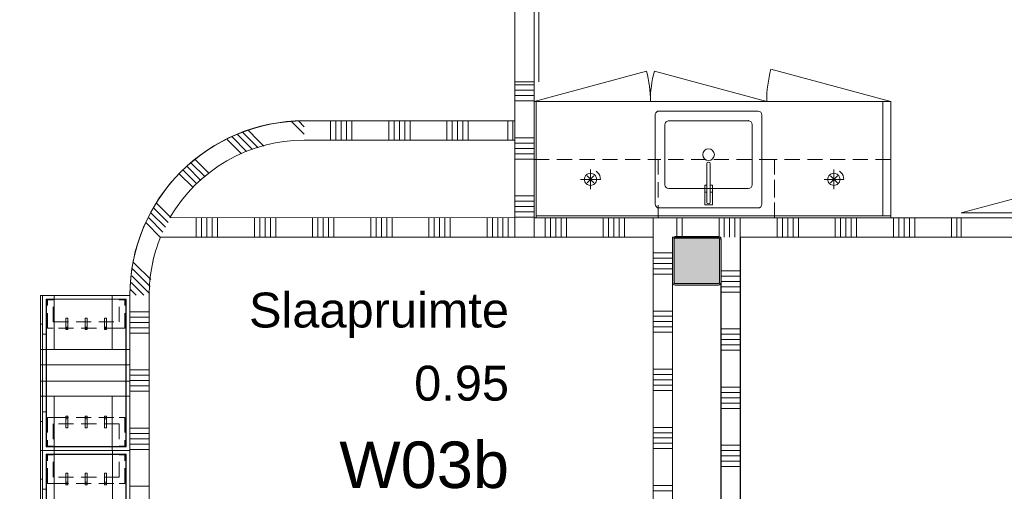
# Model space of a CAD drawing. Header units: millimetres. Extents: x -850 to 154668, y -80411 to 71019.
# Tile 181 of 236: x 52982 to 58062, y 40284 to 42716. Entities that reach past the tile are written whole.
import ezdxf
from ezdxf.enums import TextEntityAlignment as Align

# ---------------------------------------------------------------- set-up
doc = ezdxf.new("R2010")
doc.units = ezdxf.units.MM
doc.header["$MEASUREMENT"] = 0
doc.linetypes.add('B0702', pattern=[117.37, 78.119999, -39.250001])
doc.linetypes.add('Wipeout_Contour', pattern=[1000, 0, -1000])
for name, color, linetype in [('72 Vaste Inrichting', 7, 'Continuous'), ('New_22 NC Binnenwanden', 7, 'Continuous'), ('New_22 NC Binnenwanden Deuren', 7, 'Continuous'), ('New_22 NC Binnenwanden Doorsnede-arcering', 7, 'Continuous'), ('New_22 NC Binnenwanden Laagscheidingslijnen', 7, 'Continuous'), ('New_22 NC Binnenwanden Ramen', 7, 'Continuous'), ('New_72 Vaste Inrichting', 7, 'Continuous'), ('New_72 Vaste Inrichting Afdek-arcering', 7, 'Continuous'), ('New_73 Keuken', 7, 'Continuous'), ('New_73 Keuken Afdek-arcering', 7, 'Continuous'), ('New_Z Ruimtefuncties', 7, 'Continuous'), ('New_Z Ruimtefuncties Zone omranding', 7, 'Continuous'), ('New_Z Ruimtefuncties Zone tekst', 7, 'Continuous'), ('S-COLS-____-OTLN.RVT S', 7, 'Continuous'), ('S-COLS-____-OTLN.RVT S 2D arcering', 7, 'Continuous')]:
    doc.layers.add(name, color=color, linetype=linetype)
doc.styles.add('GENERATED_STYLE_1', font='arial.ttf')
doc.styles.add('GENERATED_STYLE_2', font='arial.ttf')

# ---------------------------------------------------------------- blocks, each defined once
blk = doc.blocks.new('Wall_46_1', base_point=(57436.5, 41705.2))
at = {"color": 254, "linetype": 'Wipeout_Contour', "lineweight": 0, "ltscale": 284684.35011}
blk.add_wipeout([(57476.5, 41705.2), (57476.5, 42295.2), (57436.5, 42295.2), (57436.5, 41705.2)], dxfattribs=at).dxf.layer = 'New_73 Keuken Afdek-arcering'
at = {"layer": 'New_73 Keuken', "color": 1, "linetype": 'Continuous', "lineweight": 0, "flags": 128}
for points in [[(57476.5, 42295.2), (57436.5, 42295.2)], [(57436.5, 42295.2), (57436.5, 41705.2)], [(57476.5, 41705.2), (57476.5, 42295.2)], [(57476.5, 41705.2), (57436.5, 41705.2)]]:
    blk.add_lwpolyline(points, dxfattribs=at)
blk = doc.blocks.new('Wall_55_1', base_point=(57476.5, 41705.2))
at = {"color": 254, "linetype": 'Wipeout_Contour', "lineweight": 0, "ltscale": 284684.320014}
blk.add_wipeout([(57476.5, 41705.2), (57476.5, 42295.2), (57436.5, 42295.2), (57436.5, 41705.2)], dxfattribs=at).dxf.layer = 'New_73 Keuken Afdek-arcering'
at = {"layer": 'New_73 Keuken', "color": 1, "linetype": 'Continuous', "lineweight": 0, "flags": 128}
for points in [[(57436.5, 42295.2), (57476.5, 42295.2)], [(57436.5, 42295.2), (57436.5, 41705.2)], [(57476.5, 41705.2), (57476.5, 42295.2)], [(57436.5, 41705.2), (57476.5, 41705.2)]]:
    blk.add_lwpolyline(points, dxfattribs=at)
blk = doc.blocks.new('Kast basis 1D 22')
at = {"layer": 'New_73 Keuken', "color": 1, "linetype": 'Continuous', "lineweight": 0}
for p, q in [((0, 600), (600, 600)), ((25, 530), (25, 70)), ((555, 550), (45, 550)), ((320, 534), (280, 534)), ((280, 534), (280, 469)), ((291, 520), (291, 322.1)), ((291, 469), (291, 520)), ((309, 322.2), (309, 520)), ((309, 520), (309, 469)), ((320, 469), (320, 534)), ((575, 70), (575, 530)), ((280, 469), (291, 469)), ((291, 468), (280.3, 468)), ((280.3, 468), (280.3, 433)), ((291, 433), (291, 468)), ((309, 469), (320, 469)), ((319.7, 468), (309, 468)), ((309, 468), (309, 433)), ((319.7, 433), (319.7, 468)), ((75, 430), (75, 120)), ((505, 450), (95, 450)), ((280.3, 433), (291, 433)), ((309, 433), (319.7, 433)), ((525, 120), (525, 430)), ((95, 100), (505, 100)), ((0, 0), (600, 0)), ((0, 0), (579.6, -155.3)), ((45, 50), (555, 50))]:
    blk.add_line(p, q, dxfattribs=at)
blk.add_circle((300, 275), 30, dxfattribs=at)
for centre, radius, start, end in [((45, 530), 20, 90, 180), ((300, 520), 9, 0, 180), ((300, 520), 9, 0, 180), ((555, 530), 20, 0, 90), ((95, 430), 20, 90, 180), ((505, 430), 20, 0, 90), ((300, 322.1), 9, 180.1472, 0.1472), ((95, 120), 20, 180, 270), ((505, 120), 20, 270, 0), ((45, 70), 20, 180, 270), ((555, 70), 20, 270, 0), ((0, 0), 600, 345, 0)]:
    blk.add_arc(centre, radius, start, end, dxfattribs=at)
blk.add_point((95, 100), dxfattribs=at)
blk = doc.blocks.new('Kast basis 1D 22_2')
at = {"layer": 'New_73 Keuken', "color": 1, "linetype": 'Continuous', "lineweight": 0}
for p, q in [((0, 600), (600, 600)), ((0, 0), (0, 600)), ((0, 0), (600, 0)), ((0, 0), (579.6, -155.3))]:
    blk.add_line(p, q, dxfattribs=at)
blk.add_arc((0, 0), 600, 345, 0, dxfattribs=at)
blk = doc.blocks.new('Kast basis 1D 22_3')
at = {"layer": 'New_73 Keuken', "color": 1, "linetype": 'Continuous', "lineweight": 0}
for p, q in [((0, 600), (640, 600)), ((0, 0), (0, 600)), ((0, 0), (640, 0)), ((0, 0), (618.2, -165.6))]:
    blk.add_line(p, q, dxfattribs=at)
blk.add_arc((0, 0), 640, 345, 0, dxfattribs=at)
blk = doc.blocks.new('*X634')
at = {"layer": 'New_22 NC Binnenwanden Doorsnede-arcering', "color": 254, "linetype": 'Continuous', "lineweight": 0, "true_color": 0xe9ebeb}
for p, q in [((56250.4, 41513.8), (56345.8, 41513.8)), ((56345.8, 41513.8), (56350.4, 41513.8)), ((56250.4, 41486.4), (56345.8, 41486.4)), ((56250.4, 41459), (56345.8, 41459)), ((56345.8, 41486.4), (56350.4, 41486.4)), ((56345.8, 41459), (56350.4, 41459)), ((56250.4, 41431.5), (56345.8, 41431.5)), ((56345.8, 41431.5), (56350.4, 41431.5)), ((56250.4, 41404.1), (56345.8, 41404.1)), ((56345.8, 41404.1), (56350.4, 41404.1)), ((56250.4, 41213.8), (56345.8, 41213.8)), ((56345.8, 41213.8), (56350.4, 41213.8)), ((56250.4, 41186.4), (56345.8, 41186.4)), ((56250.4, 41159), (56345.8, 41159)), ((56345.8, 41186.4), (56350.4, 41186.4)), ((56345.8, 41159), (56350.4, 41159)), ((56250.4, 41131.5), (56345.8, 41131.5)), ((56250.4, 41104.1), (56345.8, 41104.1)), ((56345.8, 41131.5), (56350.4, 41131.5)), ((56345.8, 41104.1), (56350.4, 41104.1)), ((56250.4, 40913.8), (56345.8, 40913.8)), ((56345.8, 40913.8), (56350.4, 40913.8)), ((56250.4, 40886.4), (56345.8, 40886.4)), ((56250.4, 40859), (56345.8, 40859)), ((56345.8, 40886.4), (56350.4, 40886.4)), ((56345.8, 40859), (56350.4, 40859)), ((56250.4, 40831.5), (56345.8, 40831.5)), ((56250.4, 40804.1), (56345.8, 40804.1)), ((56345.8, 40831.5), (56350.4, 40831.5)), ((56345.8, 40804.1), (56350.4, 40804.1)), ((56250.4, 40613.8), (56345.9, 40613.8)), ((56345.9, 40613.8), (56350.4, 40613.8)), ((56250.4, 40586.4), (56345.9, 40586.4)), ((56250.5, 40559), (56345.9, 40559)), ((56345.9, 40586.4), (56350.4, 40586.4)), ((56345.9, 40559), (56350.4, 40559)), ((56250.5, 40531.5), (56345.9, 40531.5)), ((56250.5, 40504.1), (56345.9, 40504.1)), ((56345.9, 40531.5), (56350.5, 40531.5)), ((56345.9, 40504.1), (56350.5, 40504.1)), ((56250.5, 40313.8), (56345.9, 40313.8)), ((56345.9, 40313.8), (56350.5, 40313.8)), ((56250.5, 40286.4), (56345.9, 40286.4)), ((56345.9, 40286.4), (56350.5, 40286.4))]:
    blk.add_line(p, q, dxfattribs=at)
blk = doc.blocks.new('Wall_154_1', base_point=(56350.7, 37655.1))
at = {"layer": 'New_22 NC Binnenwanden', "color": 8, "linetype": 'Continuous', "lineweight": 0, "true_color": 0x778488, "flags": 128}
for points in [[(56350.4, 41695.1), (56250.4, 41695.1)], [(56250.4, 41595.1), (56250.7, 37655.1)], [(56350.4, 41578.9), (56350.4, 41595.1)], [(56350.6, 38929.5), (56350.4, 41360.9)]]:
    blk.add_lwpolyline(points, dxfattribs=at)
at = {"layer": 'New_22 NC Binnenwanden Laagscheidingslijnen', "color": 8, "linetype": 'Continuous', "lineweight": 0, "true_color": 0x778488}
blk.add_line((56250.4, 41595.1), (56250.4, 41695.1), dxfattribs=at)
at = {"layer": 'New_22 NC Binnenwanden', "color": 8, "lineweight": 0, "true_color": 0x778488}
blk.add_blockref('*X634', (0, 0), dxfattribs=at)
blk = doc.blocks.new('*X654')
at = {"layer": 'New_22 NC Binnenwanden Doorsnede-arcering', "color": 254, "linetype": 'Continuous', "lineweight": 0, "true_color": 0xe9ebeb}
for p, q in [((55500, 42195.3), (55500, 42095.3)), ((55527.4, 42195.3), (55527.4, 42095.3))]:
    blk.add_line(p, q, dxfattribs=at)
blk = doc.blocks.new('*X656')
at = {"layer": 'New_22 NC Binnenwanden Doorsnede-arcering', "color": 94, "linetype": 'Continuous', "lineweight": 0}
for p, q in [((-300, 100), (-300, 0)), ((-272.6, 100), (-272.6, 0)), ((-245.1, 100), (-245.1, 0)), ((-217.7, 100), (-217.7, 0)), ((-190.3, 100), (-190.3, 0)), ((0, 100), (0, 0)), ((27.4, 100), (27.4, 0)), ((54.9, 100), (54.9, 0)), ((82.3, 100), (82.3, 0)), ((109.7, 100), (109.7, 0)), ((300, 100), (300, 0)), ((327.4, 100), (327.4, 0)), ((354.9, 100), (354.9, 0)), ((382.3, 100), (382.3, 0)), ((409.7, 100), (409.7, 0))]:
    blk.add_line(p, q, dxfattribs=at)
blk = doc.blocks.new('R rechthoekige opening 22_14')
at = {"layer": 'New_22 NC Binnenwanden Ramen', "color": 1, "linetype": 'Continuous', "lineweight": 0}
for p, q in [((410, 100), (-410, 100)), ((-410, 0), (410, 0))]:
    blk.add_line(p, q, dxfattribs=at)
at = {"layer": 'New_22 NC Binnenwanden', "color": 1, "linetype": 'Continuous', "lineweight": 0}
blk.add_blockref('*X656', (0, 0), dxfattribs=at)
blk = doc.blocks.new('Wall_157_1', base_point=(55536.5, 42095.3))
at = {"layer": 'New_22 NC Binnenwanden', "color": 8, "linetype": 'Continuous', "lineweight": 0, "true_color": 0x778488, "flags": 128}
for points in [[(54586.1, 42195.3), (54450.4, 42195.3)], [(55536.5, 42195.3), (55406.1, 42195.3)], [(55536.5, 42095.3), (55536.5, 42195.3)], [(54450.4, 42095.3), (54586.1, 42095.3)], [(55406.1, 42095.3), (55536.5, 42095.3)]]:
    blk.add_lwpolyline(points, dxfattribs=at)
at = {"layer": 'New_22 NC Binnenwanden', "color": 8, "lineweight": 0, "true_color": 0x778488}
blk.add_blockref('*X654', (0, 0), dxfattribs=at)
at = {"layer": 'New_22 NC Binnenwanden Ramen', "color": 1, "linetype": 'Continuous', "lineweight": 0, "zscale": 1000, "rotation": 180}
blk.add_blockref('R rechthoekige opening 22_14', (54996.1, 42195.3), dxfattribs=at)
blk = doc.blocks.new('*X1320')
at = {"layer": 'New_22 NC Binnenwanden Doorsnede-arcering', "color": 254, "linetype": 'Continuous', "lineweight": 0, "true_color": 0xe9ebeb}
for p, q in [((56690, 41421.2), (56600.4, 41421.2)), ((56699.7, 41421.2), (56690, 41421.2)), ((56690, 41393.8), (56600.4, 41393.8)), ((56690, 41366.4), (56600.4, 41366.3)), ((56699.7, 41393.8), (56690, 41393.8)), ((56699.7, 41366.4), (56690, 41366.4)), ((56690, 41338.9), (56599.7, 41338.9)), ((56690, 41311.5), (56599.7, 41311.5)), ((56699.7, 41338.9), (56690, 41338.9)), ((56699.7, 41311.5), (56690, 41311.5)), ((56690.1, 41121.2), (56599.8, 41121.2)), ((56699.8, 41121.2), (56690.1, 41121.2)), ((56690.1, 41093.8), (56599.8, 41093.8)), ((56690.1, 41066.4), (56599.8, 41066.3)), ((56699.8, 41093.8), (56690.1, 41093.8)), ((56699.8, 41066.4), (56690.1, 41066.4)), ((56690.1, 41038.9), (56599.8, 41038.9)), ((56690.1, 41011.5), (56599.8, 41011.5)), ((56699.8, 41038.9), (56690.1, 41038.9)), ((56699.8, 41011.5), (56690.1, 41011.5)), ((56690.2, 40821.2), (56599.9, 40821.2)), ((56699.9, 40821.2), (56690.2, 40821.2)), ((56690.2, 40793.8), (56599.9, 40793.8)), ((56690.2, 40766.4), (56599.9, 40766.3)), ((56699.9, 40793.8), (56690.2, 40793.8)), ((56699.9, 40766.4), (56690.2, 40766.4)), ((56690.2, 40738.9), (56599.9, 40738.9)), ((56690.2, 40711.5), (56599.9, 40711.5)), ((56699.9, 40738.9), (56690.2, 40738.9)), ((56699.9, 40711.5), (56690.2, 40711.5)), ((56690.3, 40521.2), (56600, 40521.2)), ((56690.3, 40493.8), (56600, 40493.8)), ((56700, 40521.2), (56690.3, 40521.2)), ((56700, 40493.8), (56690.3, 40493.8)), ((56690.3, 40466.4), (56600, 40466.3)), ((56700, 40466.4), (56690.3, 40466.4)), ((56690.3, 40438.9), (56600.1, 40438.9)), ((56690.3, 40411.5), (56600.1, 40411.5)), ((56700.1, 40438.9), (56690.3, 40438.9)), ((56700.1, 40411.5), (56690.3, 40411.5))]:
    blk.add_line(p, q, dxfattribs=at)
blk = doc.blocks.new('Wall_217_1', base_point=(56601.1, 37555.1))
at = {"layer": 'New_22 NC Binnenwanden', "color": 8, "linetype": 'Continuous', "lineweight": 0, "true_color": 0x778488, "flags": 128}
for points in [[(56599.6, 41595.1), (56599.6, 41580.8)], [(56700.4, 39620.5), (56699.6, 41595.1)], [(56599.7, 41359.3), (56601.1, 37655.1)]]:
    blk.add_lwpolyline(points, dxfattribs=at)
at = {"layer": 'New_22 NC Binnenwanden', "color": 8, "lineweight": 0, "true_color": 0x778488}
blk.add_blockref('*X1320', (0, 0), dxfattribs=at)
blk = doc.blocks.new('Wall_243_1', base_point=(57476.5, 41695.2))
at = {"color": 254, "linetype": 'Wipeout_Contour', "lineweight": 0, "ltscale": 281079.114804}
blk.add_wipeout([(57476.5, 41705.2), (55636.5, 41705.2), (55636.5, 41695.2), (57476.5, 41695.2)], dxfattribs=at).dxf.layer = 'New_73 Keuken Afdek-arcering'
at = {"layer": 'New_73 Keuken', "color": 1, "linetype": 'Continuous', "lineweight": 0, "flags": 128}
for points in [[(57476.5, 41705.2), (55636.5, 41705.2)], [(55636.5, 41705.2), (55636.5, 41695.2)], [(55636.5, 41695.2), (57476.5, 41695.2)], [(57476.5, 41705.2), (57476.5, 41695.2)]]:
    blk.add_lwpolyline(points, dxfattribs=at)
blk = doc.blocks.new('Wall_244_1', base_point=(55636.5, 42295.2))
at = {"color": 254, "linetype": 'Wipeout_Contour', "lineweight": 0, "ltscale": 278844.195856}
blk.add_wipeout([(55636.5, 42295.2), (55636.5, 41695.2), (55646.5, 41695.2), (55646.5, 42295.2)], dxfattribs=at).dxf.layer = 'New_73 Keuken Afdek-arcering'
at = {"layer": 'New_73 Keuken', "color": 1, "linetype": 'Continuous', "lineweight": 0, "flags": 128}
for points in [[(55636.5, 42295.2), (55636.5, 41695.2)], [(55646.5, 42295.2), (55636.5, 42295.2)], [(55646.5, 41695.2), (55646.5, 42295.2)], [(55646.5, 41695.2), (55636.5, 41695.2)]]:
    blk.add_lwpolyline(points, dxfattribs=at)
blk = doc.blocks.new('Kast wand 1D 22')
at = {"layer": 'New_73 Keuken', "color": 1, "linetype": 'B0702', "lineweight": 0}
for p, q in [((600, 300), (0, 300)), ((0, 300), (0, 0)), ((600, 0), (600, 300)), ((0, 0), (600, 0))]:
    blk.add_line(p, q, dxfattribs=at)
blk = doc.blocks.new('Kast wand 1D 22_2')
at = {"layer": 'New_73 Keuken', "color": 1, "linetype": 'B0702', "lineweight": 0}
for p, q in [((640, 300), (0, 300)), ((0, 300), (0, 0)), ((640, 0), (640, 300)), ((0, 0), (640, 0))]:
    blk.add_line(p, q, dxfattribs=at)
blk = doc.blocks.new('garderobehuisje 3')
at = {"layer": 'New_72 Vaste Inrichting Afdek-arcering', "linetype": 'Continuous', "lineweight": 0, "true_color": 0x99a3a6}
h = blk.add_hatch(dxfattribs=at)
h.set_pattern_fill('930_Lijnen_vert_300_0001', color=253, style=0, pattern_type=2)
h.set_pattern_definition([(2e-14, (225, 60), (0, 300), [])])
h.paths.add_polyline_path([(0, 0), (279.8, 0), (279.8, 460), (0, 460)])
h = blk.add_hatch(dxfattribs=at)
h.set_pattern_fill('930_Lijnen_vert_300_0001', color=253, style=0, pattern_type=2)
h.set_pattern_definition([(180, (225, 60), (0, 300), [])])
h.paths.add_polyline_path([(800, 460), (520.3, 460), (520.3, 0), (800, 0)])
at = {"layer": 'New_72 Vaste Inrichting', "color": 7, "linetype": 'Continuous', "lineweight": 0}
for p, q in [((800, 460), (0, 460)), ((0, 460), (0, 10)), ((0, 460), (279.8, 460)), ((0, 0), (0, 460)), ((279.8, 460), (279.8, 0)), ((357.5, 460), (279.8, 460)), ((357.5, 460), (357.5, 0)), ((520.3, 460), (442.5, 460)), ((442.5, 460), (442.5, 0)), ((520.3, 460), (800, 460)), ((520.3, 460), (520.3, 0)), ((800, 10), (800, 460)), ((800, 460), (800, 0)), ((19, 29), (19, 441)), ((19, 441), (781, 441)), ((19, 441), (19, 29)), ((781, 441), (19, 441)), ((19, 440), (781, 440)), ((20, 29), (20, 441)), ((780, 441), (780, 29)), ((781, 441), (781, 29)), ((781, 29), (781, 441)), ((0, 10), (200, 10)), ((279.8, 0), (0, 0)), ((200, 30), (19, 30)), ((200, 29), (19, 29)), ((19, 29), (200, 29)), ((200, 10), (148.8, 10)), ((148.8, 10), (148.8, 0)), ((148.8, 0), (200, 0)), ((600, 30), (200, 30)), ((200, 10), (200, 29)), ((600, 29), (200, 29)), ((200, 29), (200, 10)), ((200, 29), (600, 29)), ((200, 10), (600, 10)), ((600, 10), (200, 10)), ((200, 0), (600, 0)), ((357.5, 0), (279.8, 0)), ((520.3, 0), (442.5, 0)), ((800, 0), (520.3, 0)), ((781, 30), (600, 30)), ((781, 29), (600, 29)), ((600, 29), (600, 10)), ((600, 10), (600, 29)), ((600, 29), (781, 29)), ((600, 10), (800, 10)), ((651.3, 10), (600, 10)), ((600, 0), (651.3, 0)), ((651.3, 0), (651.3, 10))]:
    blk.add_line(p, q, dxfattribs=at)
at = {"layer": 'New_72 Vaste Inrichting', "color": 7, "linetype": 'B0702', "lineweight": 0}
for p, q in [((20, 435), (20, 405)), ((23, 435), (20, 435)), ((23, 405), (23, 435)), ((170, 435), (23, 435)), ((170, 405), (170, 435)), ((630, 435), (630, 405)), ((630, 435), (777, 435)), ((777, 435), (777, 405)), ((777, 435), (780, 435)), ((780, 405), (780, 435)), ((23, 405), (20, 405)), ((137, 405), (23, 405)), ((137, 405), (137, 65)), ((170, 65), (170, 405)), ((630, 405), (630, 65)), ((663.1, 65), (663.1, 405)), ((663.1, 405), (777, 405)), ((777, 405), (780, 405)), ((117, 340), (117, 330)), ((137, 340), (117, 340)), ((137, 330), (117, 330)), ((137, 330), (137, 340)), ((164, 340), (137, 340)), ((164, 330), (137, 330)), ((164, 330), (164, 340)), ((170.9, 340), (164, 340)), ((170.9, 330), (164, 330)), ((170.9, 330), (170.9, 340)), ((176.8, 340), (170.9, 340)), ((176.8, 330), (170.9, 330)), ((176.8, 330), (176.8, 340)), ((623.2, 340), (623.2, 330)), ((623.2, 340), (629.1, 340)), ((623.2, 330), (629.1, 330)), ((629.1, 340), (629.1, 330)), ((629.1, 340), (636, 340)), ((629.1, 330), (636, 330)), ((636, 340), (636, 330)), ((636, 340), (663.1, 340)), ((636, 330), (663.1, 330)), ((663.1, 340), (663.1, 330)), ((663.1, 340), (683, 340)), ((663.1, 330), (683, 330)), ((683, 330), (683, 340)), ((117, 240), (117, 230)), ((137, 240), (117, 240)), ((137, 230), (117, 230)), ((137, 230), (137, 240)), ((164, 240), (137, 240)), ((164, 230), (137, 230)), ((164, 230), (164, 240)), ((170.9, 240), (164, 240)), ((170.9, 230), (164, 230)), ((170.9, 230), (170.9, 240)), ((176.8, 240), (170.9, 240)), ((176.8, 230), (170.9, 230)), ((176.8, 230), (176.8, 240)), ((623.2, 240), (623.2, 230)), ((623.2, 240), (629.1, 240)), ((623.2, 230), (629.1, 230)), ((629.1, 240), (629.1, 230)), ((629.1, 240), (636, 240)), ((629.1, 230), (636, 230)), ((636, 240), (636, 230)), ((636, 240), (663.1, 240)), ((636, 230), (663.1, 230)), ((663.1, 240), (663.1, 230)), ((663.1, 240), (683, 240)), ((663.1, 230), (683, 230)), ((683, 230), (683, 240)), ((117, 140), (117, 130)), ((137, 140), (117, 140)), ((137, 130), (117, 130)), ((137, 130), (137, 140)), ((164, 140), (137, 140)), ((164, 130), (137, 130)), ((164, 130), (164, 140)), ((170.9, 140), (164, 140)), ((170.9, 130), (164, 130)), ((170.9, 130), (170.9, 140)), ((176.8, 140), (170.9, 140)), ((176.8, 130), (170.9, 130)), ((176.8, 130), (176.8, 140)), ((623.2, 140), (623.2, 130)), ((623.2, 140), (629.1, 140)), ((623.2, 130), (629.1, 130)), ((629.1, 140), (629.1, 130)), ((629.1, 140), (636, 140)), ((629.1, 130), (636, 130)), ((636, 140), (636, 130)), ((636, 140), (663.1, 140)), ((636, 130), (663.1, 130)), ((663.1, 140), (663.1, 130)), ((663.1, 140), (683, 140)), ((663.1, 130), (683, 130)), ((683, 130), (683, 140)), ((20, 65), (20, 35)), ((23, 65), (20, 65)), ((23, 35), (23, 65)), ((137, 65), (23, 65)), ((170, 35), (170, 65)), ((630, 65), (630, 35)), ((663.1, 65), (777, 65)), ((777, 65), (777, 35)), ((777, 65), (780, 65)), ((780, 35), (780, 65)), ((23, 35), (20, 35)), ((170, 35), (23, 35)), ((630, 35), (777, 35)), ((777, 35), (780, 35))]:
    blk.add_line(p, q, dxfattribs=at)
blk = doc.blocks.new('Column 60[60]_1', base_point=(0.5, 3))
at = {"layer": 'S-COLS-____-OTLN.RVT S 2D arcering', "linetype": 'Continuous', "lineweight": 0, "true_color": 0x778488}
h = blk.add_hatch(color=8, dxfattribs=at)
h.paths.add_polyline_path([(56350.9, 41360.9), (56351.9, 41355.9), (56354.7, 41351.7), (56358.9, 41348.9), (56363.9, 41347.9), (56587.9, 41347.9), (56592.9, 41348.9), (56597.1, 41351.7), (56599.9, 41355.9), (56600.9, 41360.9), (56600.9, 41584.9), (56599.9, 41589.9), (56597.1, 41594.1), (56592.9, 41596.9), (56587.9, 41597.9), (56363.9, 41597.9), (56358.9, 41596.9), (56354.7, 41594.1), (56351.9, 41589.9), (56350.9, 41584.9)])
h.paths.add_polyline_path([(56587.9, 41355.9), (56363.9, 41355.9), (56362, 41356.3), (56360.4, 41357.4), (56359.3, 41359), (56358.9, 41360.9), (56358.9, 41584.9), (56359.3, 41586.8), (56360.4, 41588.4), (56362, 41589.5), (56363.9, 41589.9), (56587.9, 41589.9), (56589.8, 41589.5), (56591.4, 41588.4), (56592.5, 41586.8), (56592.9, 41584.9), (56592.9, 41360.9), (56592.5, 41359), (56591.4, 41357.4), (56589.8, 41356.3)], flags=0)
blk.add_hatch(color=8, dxfattribs=at).paths.add_polyline_path([(56587.9, 41589.9), (56363.9, 41589.9), (56362, 41589.5), (56360.4, 41588.4), (56359.3, 41586.8), (56358.9, 41584.9), (56358.9, 41360.9), (56359.3, 41359), (56360.4, 41357.4), (56362, 41356.3), (56363.9, 41355.9), (56587.9, 41355.9), (56589.8, 41356.3), (56591.4, 41357.4), (56592.5, 41359), (56592.9, 41360.9), (56592.9, 41584.9), (56592.5, 41586.8), (56591.4, 41588.4), (56589.8, 41589.5)])
at = {"layer": 'S-COLS-____-OTLN.RVT S', "color": 1, "linetype": 'Continuous', "lineweight": 0}
for p, q in [((56351.9, 41589.9), (56350.9, 41584.9)), ((56350.9, 41584.9), (56350.9, 41360.9)), ((56354.7, 41594.1), (56351.9, 41589.9)), ((56358.9, 41596.9), (56354.7, 41594.1)), ((56363.9, 41597.9), (56358.9, 41596.9)), ((56358.9, 41584.9), (56359.3, 41586.8)), ((56358.9, 41360.9), (56358.9, 41584.9)), ((56359.3, 41586.8), (56360.4, 41588.4)), ((56360.4, 41588.4), (56362, 41589.5)), ((56362, 41589.5), (56363.9, 41589.9)), ((56587.9, 41597.9), (56363.9, 41597.9)), ((56363.9, 41589.9), (56587.9, 41589.9)), ((56592.9, 41596.9), (56587.9, 41597.9)), ((56587.9, 41589.9), (56589.8, 41589.5)), ((56589.8, 41589.5), (56591.4, 41588.4)), ((56591.4, 41588.4), (56592.5, 41586.8)), ((56592.5, 41586.8), (56592.9, 41584.9)), ((56597.1, 41594.1), (56592.9, 41596.9)), ((56592.9, 41584.9), (56592.9, 41360.9)), ((56599.9, 41589.9), (56597.1, 41594.1)), ((56600.9, 41584.9), (56599.9, 41589.9)), ((56600.9, 41360.9), (56600.9, 41584.9)), ((56350.9, 41360.9), (56351.9, 41355.9)), ((56351.9, 41355.9), (56354.7, 41351.7)), ((56359.3, 41359), (56358.9, 41360.9)), ((56360.4, 41357.4), (56359.3, 41359)), ((56362, 41356.3), (56360.4, 41357.4)), ((56363.9, 41355.9), (56362, 41356.3)), ((56587.9, 41355.9), (56363.9, 41355.9)), ((56589.8, 41356.3), (56587.9, 41355.9)), ((56591.4, 41357.4), (56589.8, 41356.3)), ((56592.5, 41359), (56591.4, 41357.4)), ((56592.9, 41360.9), (56592.5, 41359)), ((56597.1, 41351.7), (56599.9, 41355.9)), ((56599.9, 41355.9), (56600.9, 41360.9)), ((56354.7, 41351.7), (56358.9, 41348.9)), ((56358.9, 41348.9), (56363.9, 41347.9)), ((56363.9, 41347.9), (56587.9, 41347.9)), ((56587.9, 41347.9), (56592.9, 41348.9)), ((56592.9, 41348.9), (56597.1, 41351.7))]:
    blk.add_line(p, q, dxfattribs=at)
blk = doc.blocks.new('Lichtspot 22')
at = {"layer": '72 Vaste Inrichting', "color": 253, "linetype": 'Continuous', "lineweight": 0, "true_color": 0x99a3a6}
for p, q in [((0, 44.1), (0, 51.2)), ((-44.1, 0), (-51.2, 0)), ((-50, 0), (50, 0)), ((-31.3, 0), (-44.1, 0)), ((-30.7, 6.1), (-31.3, 0)), ((-26.9, 0), (-31.3, 0)), ((-28.9, 12), (-30.7, 6.1)), ((-26, 17.4), (-28.9, 12)), ((-7.1, 0), (-26.9, 0)), ((-22.1, 22.1), (-26, 17.4)), ((-17.4, 26), (-22.1, 22.1)), ((-17.7, -17.7), (17.7, 17.7)), ((17.7, -17.7), (-17.7, 17.7)), ((-12, 28.9), (-17.4, 26)), ((-6.1, 30.7), (-12, 28.9)), ((0, 0), (-7.1, 0)), ((0, 31.3), (-6.1, 30.7)), ((0, -50), (0, 50)), ((0, 44.1), (0, 31.3)), ((0, 26.9), (0, 31.3)), ((6.1, 30.7), (0, 31.3)), ((0, 26.9), (0, 7.1)), ((0, 0), (0, 7.1)), ((0, 0), (7.1, 0)), ((0, 0), (0, -7.1)), ((12, 28.9), (6.1, 30.7)), ((26.9, 0), (7.1, 0)), ((17.4, 26), (12, 28.9)), ((22.1, 22.1), (17.4, 26)), ((26, 17.4), (22.1, 22.1)), ((28.9, 12), (26, 17.4)), ((26.9, 0), (31.3, 0)), ((36.4, 36.1), (28.7, 42.4)), ((30.7, 6.1), (28.9, 12)), ((31.3, 0), (30.7, 6.1)), ((30.7, -6.1), (31.3, 0)), ((44.1, 0), (31.3, 0)), ((42.7, 28.3), (36.4, 36.1)), ((47.4, 19.5), (42.7, 28.3)), ((44.1, 0), (51.2, 0)), ((50.2, 9.9), (47.4, 19.5)), ((51.2, 0), (50.2, 9.9)), ((-31.3, 0), (-30.7, -6.1)), ((-30.7, -6.1), (-28.9, -12)), ((-28.9, -12), (-26, -17.4)), ((-26, -17.4), (-22.1, -22.1)), ((-22.1, -22.1), (-17.4, -26)), ((-17.4, -26), (-12, -28.9)), ((-12, -28.9), (-6.1, -30.7)), ((-6.1, -30.7), (0, -31.3)), ((0, -7.1), (0, -26.9)), ((0, -26.9), (0, -31.3)), ((0, -31.3), (6.1, -30.7)), ((0, -31.3), (0, -44.1)), ((0, -44.1), (0, -51.2)), ((6.1, -30.7), (12, -28.9)), ((12, -28.9), (17.4, -26)), ((17.4, -26), (22.1, -22.1)), ((22.1, -22.1), (26, -17.4)), ((26, -17.4), (28.9, -12)), ((28.9, -12), (30.7, -6.1))]:
    blk.add_line(p, q, dxfattribs=at)
blk = doc.blocks.new('*X3090')
at = {"layer": 'New_22 NC Binnenwanden Doorsnede-arcering', "color": 254, "linetype": 'Continuous', "lineweight": 0, "true_color": 0xe9ebeb}
for p, q in [((55693.5, 41595.1), (55693.5, 41695.1)), ((55721, 41595.1), (55721, 41695.1)), ((55748.4, 41595.1), (55748.4, 41695.1)), ((55775.8, 41595.1), (55775.8, 41695.1)), ((55803.3, 41595.1), (55803.3, 41695.1)), ((55993.5, 41595.1), (55993.5, 41695.1)), ((56021, 41595.1), (56021, 41695.1)), ((56048.4, 41595.1), (56048.4, 41695.1)), ((56075.8, 41595.1), (56075.8, 41695.1)), ((56103.3, 41595.1), (56103.3, 41695.1))]:
    blk.add_line(p, q, dxfattribs=at)
blk = doc.blocks.new('*X3091')
at = {"layer": 'New_22 NC Binnenwanden Doorsnede-arcering', "color": 254, "linetype": 'Continuous', "lineweight": 0, "true_color": 0xe9ebeb}
for p, q in [((53893.5, 41595.3), (53893.5, 41695.3)), ((53921, 41595.3), (53921, 41695.3)), ((53948.4, 41595.3), (53948.4, 41695.3)), ((53975.8, 41595.3), (53975.8, 41695.3)), ((54003.3, 41595.2), (54003.3, 41695.2)), ((54193.5, 41595.2), (54193.5, 41695.2)), ((54221, 41595.2), (54221, 41695.2)), ((54248.4, 41595.2), (54248.4, 41695.2)), ((54275.8, 41595.2), (54275.8, 41695.2)), ((54303.3, 41595.2), (54303.3, 41695.2)), ((54493.5, 41595.2), (54493.5, 41695.2)), ((54521, 41595.2), (54521, 41695.2)), ((54548.4, 41595.2), (54548.4, 41695.2)), ((54575.8, 41595.2), (54575.8, 41695.2)), ((54603.3, 41595.2), (54603.3, 41695.2)), ((54793.5, 41595.2), (54793.5, 41695.2)), ((54821, 41595.2), (54821, 41695.2)), ((54848.4, 41595.2), (54848.4, 41695.2)), ((54875.8, 41595.2), (54875.8, 41695.2)), ((54903.3, 41595.2), (54903.3, 41695.2)), ((55093.5, 41595.2), (55093.5, 41695.2)), ((55121, 41595.2), (55121, 41695.2)), ((55148.4, 41595.2), (55148.4, 41695.2)), ((55175.8, 41595.2), (55175.8, 41695.2)), ((55203.3, 41595.2), (55203.3, 41695.2)), ((55393.5, 41595.1), (55393.5, 41695.1)), ((55421, 41595.1), (55421, 41695.1)), ((55448.4, 41595.1), (55448.4, 41695.1)), ((55475.8, 41595.1), (55475.8, 41695.1)), ((55503.3, 41595.1), (55503.3, 41695.1))]:
    blk.add_line(p, q, dxfattribs=at)
blk = doc.blocks.new('Wall_654_1', base_point=(53708.8, 41595.3))
at = {"layer": 'New_22 NC Binnenwanden', "color": 8, "linetype": 'Continuous', "lineweight": 0, "true_color": 0x778488, "flags": 128}
for points in [[(55536.5, 41695.1), (53757.6, 41695.3)], [(56250.4, 41695.1), (55636.5, 41695.1)], [(53708.8, 41595.3), (55536.5, 41595.1)], [(55636.5, 41595.1), (56250.4, 41595.1)]]:
    blk.add_lwpolyline(points, dxfattribs=at)
at = {"layer": 'New_22 NC Binnenwanden Laagscheidingslijnen', "color": 8, "linetype": 'Continuous', "lineweight": 0, "true_color": 0x778488}
for p, q in [((55536.5, 41595.1), (55536.5, 41695.1)), ((55636.5, 41695.1), (55636.5, 41595.1)), ((56250.4, 41595.1), (56250.4, 41695.1))]:
    blk.add_line(p, q, dxfattribs=at)
at = {"layer": 'New_22 NC Binnenwanden', "color": 8, "lineweight": 0, "true_color": 0x778488}
for name in ['*X3091', '*X3090']:
    blk.add_blockref(name, (0, 0), dxfattribs=at)
blk = doc.blocks.new('*X3168')
at = {"layer": 'New_22 NC Binnenwanden Doorsnede-arcering', "color": 254, "linetype": 'Continuous', "lineweight": 0, "true_color": 0xe9ebeb}
for p, q in [((55536.6, 42380), (55636.6, 42379.9)), ((55536.6, 42352.5), (55636.6, 42352.5)), ((55536.6, 42325.1), (55636.6, 42325.1)), ((55536.6, 42297.7), (55636.6, 42297.6)), ((55536.6, 42107.4), (55636.6, 42107.4)), ((55536.6, 42080), (55636.6, 42079.9)), ((55536.5, 42052.5), (55636.5, 42052.5)), ((55536.5, 42025.1), (55636.5, 42025.1)), ((55536.5, 41997.7), (55636.5, 41997.6)), ((55536.5, 41807.4), (55636.5, 41807.4)), ((55536.5, 41780), (55636.5, 41779.9)), ((55536.5, 41752.5), (55636.5, 41752.5)), ((55536.5, 41725.1), (55636.5, 41725.1)), ((55536.5, 41697.7), (55636.5, 41697.6))]:
    blk.add_line(p, q, dxfattribs=at)
blk = doc.blocks.new('D1 zl2 22_2')
at = {"layer": 'New_22 NC Binnenwanden Deuren', "color": 1, "linetype": 'Continuous', "lineweight": 0}
for p, q in [((540.1, 0), (-503.1, 279.5)), ((-1200, 0), (-539.9, 0)), ((540.1, 0), (-539.9, 0)), ((1200, 0), (540.1, 0))]:
    blk.add_line(p, q, dxfattribs=at)
at = {"layer": 'New_22 NC Binnenwanden Deuren', "color": 7, "linetype": 'Continuous', "lineweight": 0}
for p, q in [((-1200, -25), (-1200, -125)), ((-1200, -25), (-1200, -125)), ((1200, -25), (1200, -125)), ((1200, -25), (1200, -125))]:
    blk.add_line(p, q, dxfattribs=at)
at = {"layer": 'New_22 NC Binnenwanden Deuren', "color": 1, "linetype": 'Continuous', "lineweight": 0}
blk.add_arc((540.1, 0), 1080, 165, 180, dxfattribs=at)
blk = doc.blocks.new('Wall_675_1', base_point=(55636.7, 44905))
at = {"layer": 'New_22 NC Binnenwanden', "color": 8, "linetype": 'Continuous', "lineweight": 0, "true_color": 0x778488}
blk.add_line((55636.6, 42395), (55536.6, 42395), dxfattribs=at)
at = {"layer": 'New_22 NC Binnenwanden', "color": 8, "linetype": 'Continuous', "lineweight": 0, "true_color": 0x778488, "flags": 128}
for points in [[(55536.6, 42395), (55536.5, 41595.1)], [(55636.5, 41595.1), (55636.6, 42395)], [(55636.5, 41595.1), (55536.5, 41595.1)]]:
    blk.add_lwpolyline(points, dxfattribs=at)
at = {"layer": 'New_22 NC Binnenwanden', "color": 8, "lineweight": 0, "true_color": 0x778488}
blk.add_blockref('*X3168', (0, 0), dxfattribs=at)
at = {"layer": 'New_22 NC Binnenwanden Deuren', "color": 1, "linetype": 'Continuous', "lineweight": 0, "zscale": 1000, "rotation": 269.9975762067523}
blk.add_blockref('D1 zl2 22_2', (55661.6, 43595), dxfattribs=at)
blk = doc.blocks.new('*X3172')
at = {"layer": 'New_22 NC Binnenwanden Doorsnede-arcering', "color": 254, "linetype": 'Continuous', "lineweight": 0, "true_color": 0xe9ebeb}
for p, q in [((53550.4, 41209.7), (53650.4, 41209.7)), ((53550.4, 41182.3), (53650.4, 41182.3)), ((53550.4, 41154.9), (53650.4, 41154.9)), ((53550.4, 41127.4), (53650.4, 41127.4)), ((53550.4, 41100), (53650.4, 41100)), ((53550.4, 40909.7), (53650.4, 40909.7)), ((53550.4, 40882.3), (53650.4, 40882.3)), ((53550.4, 40854.9), (53650.4, 40854.9)), ((53550.4, 40827.4), (53650.4, 40827.4)), ((53550.4, 40800), (53650.4, 40800)), ((53550.4, 40609.7), (53650.4, 40609.7)), ((53550.4, 40582.3), (53650.4, 40582.3)), ((53550.4, 40554.9), (53650.4, 40554.9)), ((53550.4, 40527.4), (53650.4, 40527.4)), ((53550.4, 40500), (53650.4, 40500)), ((53550.4, 40309.7), (53650.4, 40309.7))]:
    blk.add_line(p, q, dxfattribs=at)
blk = doc.blocks.new('Wall_676_1', base_point=(53650.4, 41295.5))
at = {"layer": 'New_22 NC Binnenwanden', "color": 8, "linetype": 'Continuous', "lineweight": 0, "true_color": 0x778488, "flags": 128}
for points in [[(53550.4, 41295.5), (53550.4, 37155.1)], [(53650.4, 37155.1), (53650.4, 41295.5)]]:
    blk.add_lwpolyline(points, dxfattribs=at)
at = {"layer": 'New_22 NC Binnenwanden', "color": 8, "lineweight": 0, "true_color": 0x778488}
blk.add_blockref('*X3172', (0, 0), dxfattribs=at)
blk = doc.blocks.new('*X3185')
at = {"layer": 'New_22 NC Binnenwanden Doorsnede-arcering', "color": 254, "linetype": 'Continuous', "lineweight": 0, "true_color": 0xe9ebeb}
for p, q in [((56372.8, 41595.1), (56372.8, 41695.1)), ((56400.2, 41595.1), (56400.2, 41695.1)), ((56590.5, 41595.1), (56590.5, 41695.1)), ((56617.9, 41595.1), (56617.9, 41695.1)), ((56645.3, 41595.1), (56645.3, 41695.1)), ((56672.8, 41595.1), (56672.8, 41695.1)), ((56700.2, 41595.1), (56700.2, 41695.1)), ((56890.5, 41595.1), (56890.5, 41695.1)), ((56917.9, 41595.1), (56917.9, 41695.1)), ((56945.3, 41595.1), (56945.3, 41695.1)), ((56972.8, 41595.1), (56972.8, 41695.1)), ((57000.2, 41595.1), (57000.2, 41695.1)), ((57190.5, 41595.1), (57190.5, 41695.1)), ((57217.9, 41595.1), (57217.9, 41695.1)), ((57245.3, 41595.1), (57245.3, 41695.1)), ((57272.8, 41595.1), (57272.8, 41695.1)), ((57300.2, 41595.1), (57300.2, 41695.1)), ((57490.5, 41595.1), (57490.5, 41695.1)), ((57517.9, 41595.1), (57517.9, 41695.1)), ((57545.3, 41595.1), (57545.3, 41695.1)), ((57572.8, 41595.1), (57572.8, 41695.1)), ((57600.2, 41595.1), (57600.2, 41695.1)), ((57790.5, 41595.1), (57790.5, 41695.1)), ((57817.9, 41595.1), (57817.9, 41695.1))]:
    blk.add_line(p, q, dxfattribs=at)
blk = doc.blocks.new('D1 zl1-b 22_7')
at = {"layer": 'New_22 NC Binnenwanden Deuren', "color": 1, "linetype": 'Continuous', "lineweight": 0}
for p, q in [((900, 0), (-121, 273.6)), ((-900, 0), (-157, 0)), ((900, 0), (-157, 0))]:
    blk.add_line(p, q, dxfattribs=at)
at = {"layer": 'New_22 NC Binnenwanden Deuren', "color": 7, "linetype": 'Continuous', "lineweight": 0}
for p, q in [((-900, -25), (-900, -125)), ((-900, -25), (-900, -125)), ((900, -25), (900, -125)), ((900, -25), (900, -125))]:
    blk.add_line(p, q, dxfattribs=at)
at = {"layer": 'New_22 NC Binnenwanden Deuren', "color": 1, "linetype": 'Continuous', "lineweight": 0}
blk.add_arc((900, 0), 1057, 165, 180, dxfattribs=at)
blk = doc.blocks.new('Wall_681_1', base_point=(56350.4, 41595.1))
at = {"layer": 'New_22 NC Binnenwanden', "color": 8, "linetype": 'Continuous', "lineweight": 0, "true_color": 0x778488}
blk.add_line((57840.3, 41695.1), (57840.3, 41595.1), dxfattribs=at)
at = {"layer": 'New_22 NC Binnenwanden', "color": 8, "linetype": 'Continuous', "lineweight": 0, "true_color": 0x778488, "flags": 128}
for points in [[(57840.3, 41695.1), (56350.4, 41695.1)], [(56350.4, 41595.1), (56599.6, 41595.1)], [(56699.6, 41595.1), (57840.3, 41595.1)]]:
    blk.add_lwpolyline(points, dxfattribs=at)
at = {"layer": 'New_22 NC Binnenwanden', "color": 8, "lineweight": 0, "true_color": 0x778488}
blk.add_blockref('*X3185', (0, 0), dxfattribs=at)
at = {"layer": 'New_22 NC Binnenwanden Deuren', "color": 1, "linetype": 'Continuous', "lineweight": 0, "xscale": -0.9999999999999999, "zscale": 1000, "rotation": 359.9997269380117}
blk.add_blockref('D1 zl1-b 22_7', (58740.3, 41720.1), dxfattribs=at)
blk = doc.blocks.new('Slaapruimte_0.95_75_1', base_point=(54850.3, 40784.3))
at = {"layer": 'New_Z Ruimtefuncties Zone tekst', "color": 2, "lineweight": 0}
for tag, height, style, p in [('ROOM_NAME', 180, 'GENERATED_STYLE_1', (55507, 41308.8)), ('DUMMY_938', 180, 'GENERATED_STYLE_1', (55507, 41350)), ('DUMMY_939', 180, 'GENERATED_STYLE_1', (55507, 40972.8)), ('ROOM_NUMBER', 180, 'GENERATED_STYLE_1', (55507, 40931.7)), ('stWallCovering', 240, 'GENERATED_STYLE_2', (55507, 40540.8))]:
    blk.add_attdef(tag, text='', height=height, dxfattribs=dict(at, style=style)).set_placement(p, align=Align.TOP_RIGHT)
at = {"layer": 'New_Z Ruimtefuncties Zone tekst', "color": 2, "lineweight": 0, "style": 'GENERATED_STYLE_2'}
blk.add_attdef('DUMMY_940', text='', height=240, dxfattribs=at).set_placement((54193.7, 40595.7), align=Align.TOP_LEFT)
blk = doc.blocks.new('*X3428')
at = {"layer": 'New_22 NC Binnenwanden Doorsnede-arcering', "color": 254, "linetype": 'Continuous', "lineweight": 0, "true_color": 0xe9ebeb}
for p, q in [((54450.4, 42125.2), (54386.6, 42189)), ((54450.4, 42164), (54421.9, 42192.5)), ((54172.3, 42056.7), (54103.5, 42125.5)), ((54191.7, 42076.1), (54132.8, 42134.9)), ((54211.1, 42095.5), (54162.6, 42144)), ((54126.5, 42024.9), (54053, 42098.4)), ((54152.9, 42037.3), (54078.2, 42112)), ((54212.6, 42055.1), (54191.7, 42076.1)), ((54242.4, 42064.2), (54211.1, 42095.5)), ((54153.1, 42037.1), (54152.9, 42037.3)), ((54182.9, 42046.1), (54172.3, 42056.7)), ((53938.4, 41905.1), (53867.7, 41975.8)), ((53959.8, 41922.6), (53889.1, 41993.3)), ((53876.4, 41850.8), (53805.7, 41921.5)), ((53895.8, 41870.1), (53825.1, 41940.8)), ((53917.1, 41887.6), (53846.4, 41958.3)), ((53761.9, 41696.1), (53688.4, 41769.7)), ((53734.9, 41645.6), (53661.4, 41719.1)), ((53748.4, 41670.8), (53674.9, 41744.4)), ((53709, 41593.8), (53634.3, 41668.5)), ((53721.4, 41620.3), (53647.8, 41693.8)), ((53574.6, 41459.1), (53567.3, 41466.5)), ((53658.3, 41375.5), (53574.6, 41459.1)), ((53654.8, 41340.1), (53563.8, 41431.2)), ((53621.9, 41295.5), (53556.8, 41360.5)), ((53651.3, 41304.8), (53560.3, 41395.9)), ((53583.1, 41295.5), (53553.3, 41325.2))]:
    blk.add_line(p, q, dxfattribs=at)
blk = doc.blocks.new('Wall_718_1', base_point=(54450.4, 42095.3))
at = {"layer": 'New_22 NC Binnenwanden', "color": 8, "linetype": 'Continuous', "lineweight": 0, "true_color": 0x778488}
for radius, start, end in [(900, 90, 179.9877), (800, 90, 150.0027), (800, 157.9779, 179.987)]:
    blk.add_arc((54450.4, 41295.3), radius, start, end, dxfattribs=at)
at = {"layer": 'New_22 NC Binnenwanden', "color": 8, "lineweight": 0, "true_color": 0x778488}
blk.add_blockref('*X3428', (0, 0), dxfattribs=at)

msp = doc.modelspace()

# ---------------------------------------------------------------- linework, layer by layer
at = {"layer": 'New_22 NC Binnenwanden', "color": 2, "linetype": 'Continuous', "lineweight": 0}
msp.add_line((56601.6, 41364.9), (56601.9, 37649.9), dxfattribs=at)
at = {"layer": 'New_Z Ruimtefuncties Zone omranding', "color": 41, "linetype": 'Continuous', "lineweight": 0, "true_color": 0xffeeaa, "flags": 128}
msp.add_lwpolyline([(31200.8, 44805), (31200.8, 42195), (43075.3, 42195, -0.414206), (43975.3, 41295), (43975.3, 36554.9), (49970.5, 36554.9), (49970.5, 37155.1), (53550.4, 37155.1), (53550.4, 41294.6, -0.414214), (54450.4, 42194.6), (55536.6, 42194.6), (55536.6, 44805)], format="xyb", close=True, dxfattribs=at)
at = {"layer": 'New_Z Ruimtefuncties Zone omranding', "color": 132, "linetype": 'Continuous', "lineweight": 0, "true_color": 0x01bedc, "flags": 128}
msp.add_lwpolyline([(53709, 41595.2, 0.096598), (53650.4, 41294.6), (53650.4, 37655.1), (56250.7, 37655.1), (56250.7, 41595)], format="xyb", close=True, dxfattribs=at)
at = {"layer": 'New_Z Ruimtefuncties Zone omranding', "color": 41, "linetype": 'Continuous', "lineweight": 0, "true_color": 0xffd5aa, "flags": 128}
msp.add_lwpolyline([(56701.7, 37656.5), (59650.5, 37656.5), (59650.6, 40248.6), (59650.3, 41594.9), (56701.7, 41595)], close=True, dxfattribs=at)

# ---------------------------------------------------------------- block references
at = {"layer": '72 Vaste Inrichting', "color": 1, "linetype": 'Continuous', "lineweight": 0, "zscale": 1000}
for p in [(55927.3, 41892.8), (57183.4, 41892.8)]:
    msp.add_blockref('Lichtspot 22', p, dxfattribs=at)
at = {"layer": 'New_22 NC Binnenwanden', "color": 8, "lineweight": 0, "true_color": 0x778488}
for name, p in [('Wall_718_1', (54450.4, 42095.3)), ('Wall_157_1', (55536.5, 42095.3)), ('Wall_154_1', (56350.7, 37655.1)), ('Wall_217_1', (56601.1, 37555.1)), ('Wall_676_1', (53650.4, 41295.5))]:
    msp.add_blockref(name, p, dxfattribs=at)
at = {"layer": 'New_72 Vaste Inrichting', "color": 7, "linetype": 'Continuous', "lineweight": 0, "xscale": -1, "zscale": 1000, "rotation": 270}
msp.add_blockref('garderobehuisje 3', (53090.4, 40494.6), dxfattribs=at)
at = {"layer": 'New_72 Vaste Inrichting', "color": 7, "linetype": 'Continuous', "lineweight": 0, "zscale": 1000, "rotation": 270}
msp.add_blockref('garderobehuisje 3', (53090.4, 40494.6), dxfattribs=at)
at = {"layer": 'New_73 Keuken', "color": 1, "linetype": 'Continuous', "lineweight": 0, "xscale": -0.9999999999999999, "zscale": 1000, "rotation": 180.0007825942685}
msp.add_blockref('Kast basis 1D 22_2', (55636.5, 42295.2), dxfattribs=at)
at = {"layer": 'New_73 Keuken', "color": 1, "linetype": 'Continuous', "lineweight": 0, "zscale": 1000, "rotation": 179.9992174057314}
msp.add_blockref('Kast basis 1D 22', (56836.5, 42295.2), dxfattribs=at)
at = {"layer": 'New_73 Keuken', "color": 1, "lineweight": 0}
msp.add_blockref('Wall_46_1', (57436.5, 41705.2), dxfattribs=at)
at = {"layer": 'New_Z Ruimtefuncties', "color": 2, "linetype": 'Continuous', "lineweight": 0}
msp.add_blockref('Slaapruimte_0.95_75_1', (54850.3, 40784.3), dxfattribs=at).add_auto_attribs({'ROOM_NAME': 'Slaapruimte', 'ROOM_NUMBER': '0.95', 'stWallCovering': 'W03b'})
at = {"layer": 'S-COLS-____-OTLN.RVT S', "color": 1, "linetype": 'Continuous', "lineweight": 0}
msp.add_blockref('Column 60[60]_1', (0.5, 3), dxfattribs=at)

# ---------------------------------------------------------------- next in the draw order: block references
at = {"layer": 'New_73 Keuken', "color": 1, "lineweight": 0}
msp.add_blockref('Wall_55_1', (57476.5, 41705.2), dxfattribs=at)

# ---------------------------------------------------------------- next in the draw order: block references
at = {"layer": 'New_73 Keuken', "color": 1, "linetype": 'Continuous', "lineweight": 0, "zscale": 1000, "rotation": 179.9992174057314}
msp.add_blockref('Kast basis 1D 22_3', (57476.5, 42295.2), dxfattribs=at)

# ---------------------------------------------------------------- next in the draw order: block references
at = {"layer": 'New_73 Keuken', "color": 1, "lineweight": 0}
msp.add_blockref('Wall_243_1', (57476.5, 41695.2), dxfattribs=at)

# ---------------------------------------------------------------- next in the draw order: block references
at = {"layer": 'New_22 NC Binnenwanden', "color": 8, "lineweight": 0, "true_color": 0x778488}
msp.add_blockref('Wall_681_1', (56350.4, 41595.1), dxfattribs=at)
at = {"layer": 'New_73 Keuken', "color": 1, "lineweight": 0}
msp.add_blockref('Wall_244_1', (55636.5, 42295.2), dxfattribs=at)
at = {"layer": 'New_73 Keuken', "color": 1, "linetype": 'Continuous', "lineweight": 0, "zscale": 1000, "rotation": 180}
for p in [(56876.5, 41995.2), (57476.5, 41995.2)]:
    msp.add_blockref('Kast wand 1D 22', p, dxfattribs=at)

# ---------------------------------------------------------------- next in the draw order: linework, layer by layer
at = {"layer": 'New_Z Ruimtefuncties Zone omranding', "color": 203, "linetype": 'Continuous', "lineweight": 0, "true_color": 0xb07cd8, "flags": 128}
msp.add_lwpolyline([(61610.4, 49305.7), (56200.6, 49305.7), (56200.6, 44805), (55636.7, 44805), (55636.7, 41695.1), (61610.1, 41695.1)], close=True, dxfattribs=at)

# ---------------------------------------------------------------- next in the draw order: block references
at = {"layer": 'New_22 NC Binnenwanden', "color": 8, "lineweight": 0, "true_color": 0x778488}
for name, p in [('Wall_675_1', (55636.7, 44905)), ('Wall_654_1', (53708.8, 41595.3))]:
    msp.add_blockref(name, p, dxfattribs=at)
at = {"layer": 'New_73 Keuken', "color": 1, "linetype": 'Continuous', "lineweight": 0, "xscale": -1, "zscale": 1000, "rotation": 180}
msp.add_blockref('Kast wand 1D 22_2', (55636.5, 41995.2), dxfattribs=at)

doc.saveas('drawing.dxf')
